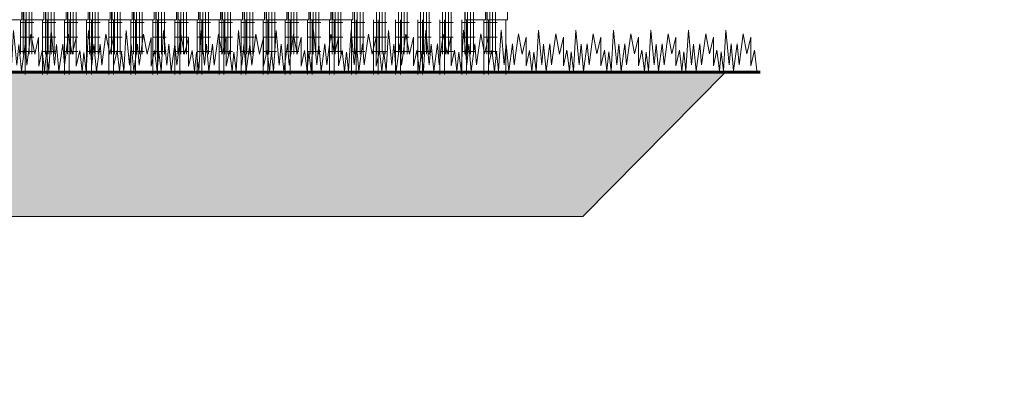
# Model space of a CAD drawing. Header units: millimetres. Extents: x 1962 to 3194, y -795 to -219.
# Tile 229 of 256: x 2724.51 to 2727.92, y -477.34 to -476.03. Entities that reach past the tile are written whole.
import ezdxf

# ---------------------------------------------------------------- set-up
doc = ezdxf.new("R2010")
doc.units = ezdxf.units.MM
doc.linetypes.add('L_0_45', pattern=[0.5, 0.25, -0.25])
for name, color, linetype, lineweight in [('A_elewacje kolorystyka', 252, 'Continuous', 9), ('A_hatch przekroje', 125, 'Continuous', 9), ('A_ogrodzenie 2_4m', 45, 'Continuous', 9), ('A_przekrojowe', 42, 'Continuous', 9), ('A_strefy oddziaływania obiektów', 71, 'L_0_45', 9), ('A_widok', 142, 'Continuous', 9)]:
    doc.layers.add(name, color=color, linetype=linetype, lineweight=lineweight)

# ---------------------------------------------------------------- blocks, each defined once
blk = doc.blocks.new('zw$607D')
at = {"layer": 'A_hatch przekroje'}
h = blk.add_hatch(dxfattribs=at)
h.set_pattern_fill('EARTH2', color=256, scale=0.03, angle=69.9782, style=2)
h.set_pattern_definition([(225, (-78.4693, 4.5083), (1e-16, -1.077631), [0.3429, -0.4191]), (225, (-78.2268, 4.2658), (1e-16, -1.077631), [0.3429, -0.4191]), (225, (-78.2861, 4.3251), (1e-16, -1.077631), [0.35052, -0.41148]), (225, (-78.34535, 4.3843), (1e-16, -1.077631), [0.35052, -0.41148]), (225, (-78.4046, 4.4436), (1e-16, -1.077631), [0.35052, -0.41148]), (225, (-78.4046, 4.9824), (1e-16, -1.077631), [0.3429, -0.4191]), (225, (-78.34535, 4.92315), (1e-16, -1.077631), [0.3429, -0.4191]), (225, (-78.2861, 4.8639), (1e-16, -1.077631), [0.3429, -0.4191]), (225, (-78.2268, 4.8046), (1e-16, -1.077631), [0.3429, -0.4191]), (225, (-78.4693, 5.0471), (1e-16, -1.077631), [0.3429, -0.4191]), (315, (-78.98654, 4.5298), (1.077631, 0), [0.3429, -0.4191]), (315, (-78.7387, 4.7777), (1.077631, 0), [0.3429, -0.4191]), (315, (-78.80334, 4.713), (1.077631, 0), [0.3429, -0.4191]), (315, (-78.8626, 4.65374), (1.077631, 0), [0.3429, -0.4191]), (315, (-78.9219, 4.5945), (1.077631, 0), [0.3429, -0.4191]), (315, (-78.3831, 4.5945), (1.077631, 0), [0.35052, -0.41148]), (315, (-78.3238, 4.65374), (1.077631, 0), [0.35052, -0.41148]), (315, (-78.2645, 4.713), (1.077631, 0), [0.35052, -0.41148]), (315, (-78.1999, 4.7777), (1.077631, 0), [0.3429, -0.4191]), (315, (-78.4423, 4.5352), (1.077631, 0), [0.3429, -0.4191])])
h.paths.add_polyline_path([(-131.3806, -0.9503), (-128.5486, -0.9503), (-128.1695, -0.6713), (-127.4013, -0.6606), (-127.1193, -0.9285), (-126.3193, -0.9285), (-125.7914, -0.54), (-24.0282, -0.54), (-23.6193, -0.9285), (-22.8193, -0.9285), (-22.4739, -0.6743), (-5.3893, -1.0103), (-4.8842, -0.5), (-0.6149, -0.5), (-0.12, 0), (-5.9893, 0), (-5.9893, 0.02), (-6.0693, 0.02), (-6.0693, -0.03), (-6.2693, -0.03), (-6.2693, -0.11), (-6.0693, -0.11), (-6.0693, -0.16), (-6.0693, -0.28), (-6.0978, -0.2995), (-6.1093, -0.36), (-5.8893, -0.36), (-5.8893, -0.5003), (-6.2585, -0.5003), (-24.3693, -0.1369), (-24.3693, -0.04), (-24.1093, -0.04), (-24.1093, 0.09), (-24.2093, 0.24), (-24.2093, 0.34), (-24.2693, 0.34), (-24.2693, 0.24), (-24.3693, 0.09), (-24.3693, 0.0473), (-26.8255, -0.004), (-26.8255, -0.264), (-27.0855, -0.264), (-27.0855, -0.004), (-30.3119, 0.0634), (-33.5384, -0.004), (-33.5384, -0.264), (-33.7984, -0.264), (-33.7984, -0.004), (-35.9184, 0.0403), (-38.0384, -0.004), (-38.0384, -0.264), (-38.2984, -0.264), (-38.2984, -0.004), (-40.4184, 0.0403), (-42.5384, -0.004), (-42.5384, -0.264), (-42.7984, -0.264), (-42.7984, -0.004), (-44.9184, 0.0403), (-47.0384, -0.004), (-47.0384, -0.264), (-47.2984, -0.264), (-47.2984, -0.004), (-49.4184, 0.0403), (-51.5384, -0.004), (-51.5384, -0.264), (-51.7984, -0.264), (-51.7984, -0.004), (-53.9184, 0.0403), (-56.0384, -0.004), (-56.0384, -0.264), (-56.2984, -0.264), (-56.2984, -0.004), (-58.4184, 0.0403), (-60.5384, -0.004), (-60.5384, -0.264), (-60.7984, -0.264), (-60.7984, -0.004), (-62.9184, 0.0403), (-65.0384, -0.004), (-65.0384, -0.264), (-65.2984, -0.264), (-65.2984, -0.004), (-67.4184, 0.0403), (-69.5384, -0.004), (-69.5384, -0.264), (-69.7984, -0.264), (-69.7984, -0.004), (-71.9184, 0.0403), (-74.0384, -0.004), (-74.0384, -0.264), (-74.2984, -0.264), (-74.2984, -0.004), (-76.4184, 0.0403), (-78.5384, -0.004), (-78.5384, -0.264), (-78.7984, -0.264), (-78.7984, -0.004), (-80.9184, 0.0403), (-83.0384, -0.004), (-83.0384, -0.264), (-83.2984, -0.264), (-83.2984, -0.004), (-85.4184, 0.0403), (-87.5384, -0.004), (-87.5384, -0.264), (-87.7984, -0.264), (-87.7984, -0.004), (-89.9184, 0.0403), (-92.0384, -0.004), (-92.0384, -0.264), (-92.2984, -0.264), (-92.2984, -0.004), (-94.4184, 0.0403), (-96.5384, -0.004), (-96.5384, -0.264), (-96.7984, -0.264), (-96.7984, -0.004), (-98.9184, 0.0403), (-101.0384, -0.004), (-101.0384, -0.264), (-101.2984, -0.264), (-101.2984, -0.004), (-103.4184, 0.0403), (-105.5384, -0.004), (-105.5384, -0.264), (-105.7984, -0.264), (-105.7984, -0.004), (-107.9184, 0.0403), (-110.0384, -0.004), (-110.0384, -0.264), (-110.2984, -0.264), (-110.2984, -0.004), (-112.4184, 0.0403), (-114.5384, -0.004), (-114.5384, -0.264), (-114.7984, -0.264), (-114.7984, -0.004), (-116.9184, 0.0403), (-119.0384, -0.004), (-119.0384, -0.264), (-119.2984, -0.264), (-119.2984, -0.004), (-121.4184, 0.0403), (-123.5384, -0.004), (-123.5384, -0.264), (-123.7984, -0.264), (-123.7984, -0.004), (-125.5693, 0.033), (-125.5693, 0.09), (-125.6693, 0.24), (-125.6693, 0.34), (-125.7293, 0.34), (-125.7293, 0.24), (-125.8293, 0.09), (-125.8293, 0.0384), (-125.8293, -0.04), (-125.5693, -0.04), (-125.5693, -0.1369), (-128.1493, -0.1829), (-128.1493, -0.08), (-127.9293, -0.08), (-127.9408, -0.0195), (-127.9693, 0), (-127.9693, 0.3), (-128.0493, 0.3), (-128.0493, 0.27), (-132.6493, 0.27)])
h.paths.add_polyline_path([(-128.1493, -0.08), (-128.1093, 0.2), (-128.0493, 0.2), (-128.0493, 0), (-128.0493, -0.0195), (-127.9408, -0.0195), (-127.9293, -0.08)], flags=16)
blk.add_lwpolyline([(-132.6493, 0.27), (-131.3806, -0.9503), (-128.5486, -0.9503), (-128.1695, -0.6713), (-127.4013, -0.6606), (-127.1193, -0.9285), (-126.3193, -0.9285), (-125.7914, -0.54), (-24.0282, -0.54), (-23.6193, -0.9285), (-22.8193, -0.9285), (-22.4739, -0.6743), (-5.3893, -1.0103), (-4.8842, -0.5), (-0.6149, -0.5), (-0.12, 0)], dxfattribs=at)
at = {"layer": 'A_ogrodzenie 2_4m'}
for p, q in [((-2.5547, 0.0616), (-2.5547, 2.4916)), ((-2.5447, 0.0616), (-2.5447, 2.4916)), ((-2.5347, 0.0616), (-2.5347, 2.4916)), ((-2.5247, 0.0616), (-2.5247, 2.4916)), ((-2.4782, 0.0616), (-2.4782, 2.4916)), ((-2.4682, 0.0616), (-2.4682, 2.4916)), ((-2.4582, 0.0616), (-2.4582, 2.4916)), ((-2.4482, 0.0616), (-2.4482, 2.4916)), ((-2.4017, 0.0616), (-2.4017, 2.4916)), ((-2.3917, 0.0616), (-2.3917, 2.4916)), ((-2.3817, 0.0616), (-2.3817, 2.4916)), ((-2.3717, 0.0616), (-2.3717, 2.4916)), ((-2.3252, 0.0616), (-2.3252, 2.4916)), ((-2.3152, 0.0616), (-2.3152, 2.4916)), ((-2.3052, 0.0616), (-2.3052, 2.4916)), ((-2.2952, 0.0616), (-2.2952, 2.4916)), ((-2.2487, 0.0616), (-2.2487, 2.4916)), ((-2.2387, 0.0616), (-2.2387, 2.4916)), ((-2.2287, 0.0616), (-2.2287, 2.4916)), ((-2.2187, 0.0616), (-2.2187, 2.4916)), ((-2.1722, 0.0616), (-2.1722, 2.4916)), ((-2.1622, 0.0616), (-2.1622, 2.4916)), ((-2.1522, 0.0616), (-2.1522, 2.4916)), ((-2.1422, 0.0616), (-2.1422, 2.4916)), ((-2.0957, 0.0616), (-2.0957, 2.4916)), ((-2.0857, 0.0616), (-2.0857, 2.4916)), ((-2.0757, 0.0616), (-2.0757, 2.4916)), ((-2.0657, 0.0616), (-2.0657, 2.4916)), ((-2.0192, 0.0616), (-2.0192, 2.4916)), ((-2.0092, 0.0616), (-2.0092, 2.4916)), ((-1.9992, 0.0616), (-1.9992, 2.4916)), ((-1.9892, 0.0616), (-1.9892, 2.4916)), ((-1.9426, 0.0616), (-1.9426, 2.4916)), ((-1.9326, 0.0616), (-1.9326, 2.4916)), ((-1.9226, 0.0616), (-1.9226, 2.4916)), ((-1.9126, 0.0616), (-1.9126, 2.4916)), ((-1.8661, 0.0616), (-1.8661, 2.4916)), ((-1.8561, 0.0616), (-1.8561, 2.4916)), ((-1.8461, 0.0616), (-1.8461, 2.4916)), ((-1.8361, 0.0616), (-1.8361, 2.4916)), ((-1.7896, 0.0616), (-1.7896, 2.4916)), ((-1.7796, 0.0616), (-1.7796, 2.4916)), ((-1.7696, 0.0616), (-1.7696, 2.4916)), ((-1.7596, 0.0616), (-1.7596, 2.4916)), ((-1.7131, 0.0616), (-1.7131, 2.4916)), ((-1.7031, 0.0616), (-1.7031, 2.4916)), ((-1.6931, 0.0616), (-1.6931, 2.4916)), ((-1.6831, 0.0616), (-1.6831, 2.4916)), ((-1.6366, 0.0616), (-1.6366, 2.4916)), ((-1.6266, 0.0616), (-1.6266, 2.4916)), ((-1.6166, 0.0616), (-1.6166, 2.4916)), ((-1.6066, 0.0616), (-1.6066, 2.4916)), ((-1.5601, 0.0616), (-1.5601, 2.4916)), ((-1.5501, 0.0616), (-1.5501, 2.4916)), ((-1.5401, 0.0616), (-1.5401, 2.4916)), ((-1.5301, 0.0616), (-1.5301, 2.4916)), ((-1.4836, 0.0616), (-1.4836, 2.4916)), ((-1.4736, 0.0616), (-1.4736, 2.4916)), ((-1.4636, 0.0616), (-1.4636, 2.4916)), ((-1.4536, 0.0616), (-1.4536, 2.4916)), ((-1.4071, 0.0616), (-1.4071, 2.4916)), ((-1.3971, 0.0616), (-1.3971, 2.4916)), ((-1.3871, 0.0616), (-1.3871, 2.4916)), ((-1.3771, 0.0616), (-1.3771, 2.4916)), ((-1.3305, 0.0616), (-1.3305, 2.4916)), ((-1.3205, 0.0616), (-1.3205, 2.4916)), ((-1.3105, 0.0616), (-1.3105, 2.4916)), ((-1.3005, 0.0616), (-1.3005, 2.4916)), ((-1.254, 0.0616), (-1.254, 2.4916)), ((-1.244, 0.0616), (-1.244, 2.4916)), ((-1.234, 0.0616), (-1.234, 2.4916)), ((-1.224, 0.0616), (-1.224, 2.4916)), ((-1.1775, 0.0616), (-1.1775, 2.4916)), ((-1.1675, 0.0616), (-1.1675, 2.4916)), ((-1.1575, 0.0616), (-1.1575, 2.4916)), ((-1.1475, 0.0616), (-1.1475, 2.4916)), ((-1.101, 0.0616), (-1.101, 2.4916)), ((-1.091, 0.0616), (-1.091, 2.4916)), ((-1.081, 0.0616), (-1.081, 2.4916)), ((-1.071, 0.0616), (-1.071, 2.4916)), ((-1.0245, 0.0616), (-1.0245, 2.4916)), ((-1.0145, 0.0616), (-1.0145, 2.4916)), ((-1.0045, 0.0616), (-1.0045, 2.4916)), ((-0.9945, 0.0616), (-0.9945, 2.4916)), ((-0.948, 0.0616), (-0.948, 2.4916)), ((-0.938, 0.0616), (-0.938, 2.4916)), ((-0.928, 0.0616), (-0.928, 2.4916)), ((-0.918, 0.0616), (-0.918, 2.4916)), ((-2.5647, 0.0616), (-2.5647, 0.1816)), ((-2.5182, 0.1716), (-2.5647, 0.1716)), ((-2.4882, 0.0616), (-2.4882, 0.1816)), ((-2.4417, 0.1716), (-2.4882, 0.1716)), ((-2.3652, 0.1716), (-2.4117, 0.1716)), ((-2.2887, 0.1716), (-2.3352, 0.1716)), ((-2.2122, 0.1716), (-2.2587, 0.1716)), ((-2.1357, 0.1716), (-2.1822, 0.1716)), ((-2.0592, 0.1716), (-2.1057, 0.1716)), ((-1.9826, 0.1716), (-2.0292, 0.1716)), ((-1.9061, 0.1716), (-1.9526, 0.1716)), ((-1.8296, 0.1716), (-1.8761, 0.1716)), ((-1.7531, 0.1716), (-1.7996, 0.1716)), ((-1.6766, 0.1716), (-1.7231, 0.1716)), ((-1.6001, 0.1716), (-1.6466, 0.1716)), ((-1.5236, 0.1716), (-1.5701, 0.1716)), ((-1.4471, 0.1716), (-1.4936, 0.1716)), ((-1.3705, 0.1716), (-1.4171, 0.1716)), ((-1.294, 0.1716), (-1.3405, 0.1716)), ((-1.2175, 0.1716), (-1.264, 0.1716)), ((-1.141, 0.1716), (-1.1875, 0.1716)), ((-1.0645, 0.1716), (-1.111, 0.1716)), ((-0.988, 0.1716), (-1.0345, 0.1716)), ((-0.9115, 0.1716), (-0.958, 0.1716)), ((-2.5182, 0.1216), (-2.5647, 0.1216)), ((-2.4417, 0.1216), (-2.4882, 0.1216)), ((-2.3652, 0.1216), (-2.4117, 0.1216)), ((-2.2887, 0.1216), (-2.3352, 0.1216)), ((-2.2122, 0.1216), (-2.2587, 0.1216)), ((-2.1357, 0.1216), (-2.1822, 0.1216)), ((-2.0592, 0.1216), (-2.1057, 0.1216)), ((-1.9826, 0.1216), (-2.0292, 0.1216)), ((-1.9061, 0.1216), (-1.9526, 0.1216)), ((-1.8296, 0.1216), (-1.8761, 0.1216)), ((-1.7531, 0.1216), (-1.7996, 0.1216)), ((-1.6766, 0.1216), (-1.7231, 0.1216)), ((-1.6001, 0.1216), (-1.6466, 0.1216)), ((-1.5236, 0.1216), (-1.5701, 0.1216)), ((-1.4471, 0.1216), (-1.4936, 0.1216)), ((-1.3705, 0.1216), (-1.4171, 0.1216)), ((-1.294, 0.1216), (-1.3405, 0.1216)), ((-1.2175, 0.1216), (-1.264, 0.1216)), ((-1.141, 0.1216), (-1.1875, 0.1216)), ((-1.0645, 0.1216), (-1.111, 0.1216)), ((-0.988, 0.1216), (-1.0345, 0.1216)), ((-0.9115, 0.1216), (-0.958, 0.1216)), ((-2.5182, 0.0716), (-2.5647, 0.0716)), ((-2.4417, 0.0716), (-2.4882, 0.0716)), ((-2.3652, 0.0716), (-2.4117, 0.0716)), ((-2.2887, 0.0716), (-2.3352, 0.0716)), ((-2.2122, 0.0716), (-2.2587, 0.0716)), ((-2.1357, 0.0716), (-2.1822, 0.0716)), ((-2.0592, 0.0716), (-2.1057, 0.0716)), ((-1.9826, 0.0716), (-2.0292, 0.0716)), ((-1.9061, 0.0716), (-1.9526, 0.0716)), ((-1.8296, 0.0716), (-1.8761, 0.0716)), ((-1.7531, 0.0716), (-1.7996, 0.0716)), ((-1.6766, 0.0716), (-1.7231, 0.0716)), ((-1.6001, 0.0716), (-1.6466, 0.0716)), ((-1.5236, 0.0716), (-1.5701, 0.0716)), ((-1.4471, 0.0716), (-1.4936, 0.0716)), ((-1.3705, 0.0716), (-1.4171, 0.0716)), ((-1.294, 0.0716), (-1.3405, 0.0716)), ((-1.2175, 0.0716), (-1.264, 0.0716)), ((-1.141, 0.0716), (-1.1875, 0.0716)), ((-1.0645, 0.0716), (-1.111, 0.0716)), ((-0.988, 0.0716), (-1.0345, 0.0716)), ((-0.9115, 0.0716), (-0.958, 0.0716))]:
    blk.add_line(p, q, dxfattribs=at)
for points in [[(-2.6297, 0.2116), (-2.5597, 0.2116), (-2.5597, 0.1816), (-2.6297, 0.1816), (-2.6297, 0.2116)], [(-2.5532, 0.2116), (-2.4832, 0.2116), (-2.4832, 0.1816), (-2.5532, 0.1816), (-2.5532, 0.2116)], [(-2.4767, 0.2116), (-2.4067, 0.2116), (-2.4067, 0.1816), (-2.4767, 0.1816), (-2.4767, 0.2116)], [(-2.4002, 0.2116), (-2.3302, 0.2116), (-2.3302, 0.1816), (-2.4002, 0.1816), (-2.4002, 0.2116)], [(-2.3237, 0.2116), (-2.2537, 0.2116), (-2.2537, 0.1816), (-2.3237, 0.1816), (-2.3237, 0.2116)], [(-2.2472, 0.2116), (-2.1772, 0.2116), (-2.1772, 0.1816), (-2.2472, 0.1816), (-2.2472, 0.2116)], [(-2.1707, 0.2116), (-2.1007, 0.2116), (-2.1007, 0.1816), (-2.1707, 0.1816), (-2.1707, 0.2116)], [(-2.0942, 0.2116), (-2.0242, 0.2116), (-2.0242, 0.1816), (-2.0942, 0.1816), (-2.0942, 0.2116)], [(-2.0176, 0.2116), (-1.9476, 0.2116), (-1.9476, 0.1816), (-2.0176, 0.1816), (-2.0176, 0.2116)], [(-1.9411, 0.2116), (-1.8711, 0.2116), (-1.8711, 0.1816), (-1.9411, 0.1816), (-1.9411, 0.2116)], [(-1.8646, 0.2116), (-1.7946, 0.2116), (-1.7946, 0.1816), (-1.8646, 0.1816), (-1.8646, 0.2116)], [(-1.7881, 0.2116), (-1.7181, 0.2116), (-1.7181, 0.1816), (-1.7881, 0.1816), (-1.7881, 0.2116)], [(-1.7116, 0.2116), (-1.6416, 0.2116), (-1.6416, 0.1816), (-1.7116, 0.1816), (-1.7116, 0.2116)], [(-1.6351, 0.2116), (-1.5651, 0.2116), (-1.5651, 0.1816), (-1.6351, 0.1816), (-1.6351, 0.2116)], [(-1.5586, 0.2116), (-1.4886, 0.2116), (-1.4886, 0.1816), (-1.5586, 0.1816), (-1.5586, 0.2116)], [(-1.4821, 0.2116), (-1.4121, 0.2116), (-1.4121, 0.1816), (-1.4821, 0.1816), (-1.4821, 0.2116)], [(-1.023, 0.2116), (-0.953, 0.2116), (-0.953, 0.1816), (-1.023, 0.1816), (-1.023, 0.2116)], [(-0.9465, 0.2116), (-0.8765, 0.2116), (-0.8765, 0.1816), (-0.9465, 0.1816), (-0.9465, 0.2116)]]:
    blk.add_lwpolyline(points, dxfattribs=at)
at = {"layer": 'A_przekrojowe', "const_width": 0.01}
blk.add_lwpolyline([(-5.9893, 0), (0, 0)], dxfattribs=at)
at = {"layer": 'A_widok'}
for points in [[(-2.5482, 0.1816), (-2.5482, -0.0084)], [(-2.4882, -0.0084), (-2.4882, 0.1816)], [(-2.4882, -0.0084), (-2.4882, 0.1816)], [(-2.4717, 0.1816), (-2.4717, -0.0084)], [(-2.4117, -0.0084), (-2.4117, 0.1816)], [(-2.4117, -0.0084), (-2.4117, 0.1816)], [(-2.3952, 0.1816), (-2.3952, -0.0084)], [(-2.3352, -0.0084), (-2.3352, 0.1816)], [(-2.3352, -0.0084), (-2.3352, 0.1816)], [(-2.3187, 0.1816), (-2.3187, -0.0084)], [(-2.2587, -0.0084), (-2.2587, 0.1816)], [(-2.2587, -0.0084), (-2.2587, 0.1816)], [(-2.2422, 0.1816), (-2.2422, -0.0084)], [(-2.1822, -0.0084), (-2.1822, 0.1816)], [(-2.1822, -0.0084), (-2.1822, 0.1816)], [(-2.1657, 0.1816), (-2.1657, -0.0084)], [(-2.1057, -0.0084), (-2.1057, 0.1816)], [(-2.1057, -0.0084), (-2.1057, 0.1816)], [(-2.0892, 0.1816), (-2.0892, -0.0084)], [(-2.0292, -0.0084), (-2.0292, 0.1816)], [(-2.0292, -0.0084), (-2.0292, 0.1816)], [(-2.0126, 0.1816), (-2.0126, -0.0084)], [(-1.9526, -0.0084), (-1.9526, 0.1816)], [(-1.9526, -0.0084), (-1.9526, 0.1816)], [(-1.9361, 0.1816), (-1.9361, -0.0084)], [(-1.8761, -0.0084), (-1.8761, 0.1816)], [(-1.8761, -0.0084), (-1.8761, 0.1816)], [(-1.8596, 0.1816), (-1.8596, -0.0084)], [(-1.7996, -0.0084), (-1.7996, 0.1816)], [(-1.7996, -0.0084), (-1.7996, 0.1816)], [(-1.7831, 0.1816), (-1.7831, -0.0084)], [(-1.7231, -0.0084), (-1.7231, 0.1816)], [(-1.7231, -0.0084), (-1.7231, 0.1816)], [(-1.7066, 0.1816), (-1.7066, -0.0084)], [(-1.6466, -0.0084), (-1.6466, 0.1816)], [(-1.6466, -0.0084), (-1.6466, 0.1816)], [(-1.6301, 0.1816), (-1.6301, -0.0084)], [(-1.5701, -0.0084), (-1.5701, 0.1816)], [(-1.5701, -0.0084), (-1.5701, 0.1816)], [(-1.5536, 0.1816), (-1.5536, -0.0084)], [(-1.4936, -0.0084), (-1.4936, 0.1816)], [(-1.4936, -0.0084), (-1.4936, 0.1816)], [(-1.4771, 0.1816), (-1.4771, -0.0084)], [(-1.4171, -0.0084), (-1.4171, 0.1816)], [(-1.4171, -0.0084), (-1.4171, 0.1816)], [(-1.4005, 0.1816), (-1.4005, -0.0084)], [(-1.3405, -0.0084), (-1.3405, 0.1816)], [(-1.3405, -0.0084), (-1.3405, 0.1816)], [(-1.324, 0.1816), (-1.324, -0.0084)], [(-1.264, -0.0084), (-1.264, 0.1816)], [(-1.264, -0.0084), (-1.264, 0.1816)], [(-1.2475, 0.1816), (-1.2475, -0.0084)], [(-1.1875, -0.0084), (-1.1875, 0.1816)], [(-1.1875, -0.0084), (-1.1875, 0.1816)], [(-1.171, 0.1816), (-1.171, -0.0084)], [(-1.111, -0.0084), (-1.111, 0.1816)], [(-1.111, -0.0084), (-1.111, 0.1816)], [(-1.0945, 0.1816), (-1.0945, -0.0084)], [(-1.0345, -0.0084), (-1.0345, 0.1816)], [(-1.0345, -0.0084), (-1.0345, 0.1816)], [(-1.018, 0.1816), (-1.018, -0.0084)], [(-0.958, -0.0084), (-0.958, 0.1816)], [(-0.958, -0.0084), (-0.958, 0.1816)], [(-0.9415, 0.1816), (-0.9415, -0.0084)], [(-0.8815, -0.0084), (-0.8815, 0.1816)], [(-0.8815, -0.0084), (-0.8815, 0.1816)], [(-2.4808, 0.0028), (-2.4808, 0.0028), (-2.4895, 0.0747), (-2.5014, 0.0207), (-2.5016, 0.1201), (-2.5152, 0.0618), (-2.5282, 0.1312), (-2.5426, 0.024), (-2.5487, 0.0969), (-2.5614, 0.0027), (-2.5701, 0.096), (-2.5769, 0.024), (-2.5882, 0.144), (-2.5965, 0.0026), (-2.6044, 0.0685), (-2.6107, 0.0026)], [(-2.3508, 0.0024), (-2.3508, 0.0024), (-2.3592, 0.0744), (-2.3714, 0.0204), (-2.3711, 0.1199), (-2.385, 0.0616), (-2.3976, 0.1311), (-2.4125, 0.024), (-2.4183, 0.0968), (-2.4314, 0.0027), (-2.4398, 0.096), (-2.4468, 0.024), (-2.4576, 0.1441), (-2.4666, 0.0028), (-2.4741, 0.0687), (-2.4808, 0.0028)], [(-2.2209, 0.0027), (-2.2209, 0.0027), (-2.2296, 0.0746), (-2.2415, 0.0206), (-2.2417, 0.12), (-2.2553, 0.0617), (-2.2683, 0.1311), (-2.2827, 0.0239), (-2.2888, 0.0968), (-2.3015, 0.0025), (-2.3102, 0.0959), (-2.317, 0.0238), (-2.3283, 0.1439), (-2.3367, 0.0025), (-2.3445, 0.0684), (-2.3508, 0.0024)], [(-2.0909, 0.0029), (-2.0909, 0.0029), (-2.0996, 0.0748), (-2.1116, 0.0208), (-2.1117, 0.1202), (-2.1253, 0.0619), (-2.1383, 0.1313), (-2.1527, 0.0241), (-2.1589, 0.097), (-2.1716, 0.0028), (-2.1803, 0.0961), (-2.187, 0.0241), (-2.1984, 0.1441), (-2.2067, 0.0027), (-2.2146, 0.0686), (-2.2209, 0.0027)], [(-1.961, 0.0031), (-1.961, 0.0031), (-1.9697, 0.0751), (-1.9816, 0.021), (-1.9818, 0.1205), (-1.9954, 0.0621), (-2.0084, 0.1316), (-2.0228, 0.0244), (-2.0289, 0.0972), (-2.0416, 0.003), (-2.0504, 0.0963), (-2.0571, 0.0243), (-2.0684, 0.1443), (-2.0768, 0.0029), (-2.0846, 0.0688), (-2.0909, 0.0029)], [(-1.831, 0.0028), (-1.831, 0.0028), (-1.8394, 0.0747), (-1.8516, 0.0208), (-1.8513, 0.1202), (-1.8652, 0.062), (-1.8779, 0.1314), (-1.8927, 0.0243), (-1.8985, 0.0972), (-1.9117, 0.003), (-1.92, 0.0964), (-1.927, 0.0244), (-1.9379, 0.1444), (-1.9468, 0.0031), (-1.9544, 0.069), (-1.961, 0.0031)], [(-1.7011, 0.003), (-1.7011, 0.003), (-1.7098, 0.0749), (-1.7217, 0.0209), (-1.7219, 0.1204), (-1.7355, 0.062), (-1.7485, 0.1314), (-1.7629, 0.0243), (-1.769, 0.0971), (-1.7817, 0.0029), (-1.7905, 0.0962), (-1.7972, 0.0242), (-1.8086, 0.1442), (-1.8169, 0.0028), (-1.8247, 0.0687), (-1.831, 0.0028)], [(-1.5712, 0.0033), (-1.5712, 0.0033), (-1.5799, 0.0752), (-1.5918, 0.0211), (-1.5919, 0.1206), (-1.6056, 0.0623), (-1.6186, 0.1317), (-1.6329, 0.0245), (-1.6391, 0.0974), (-1.6518, 0.0031), (-1.6605, 0.0965), (-1.6672, 0.0244), (-1.6786, 0.1444), (-1.6869, 0.0031), (-1.6948, 0.069), (-1.7011, 0.003)], [(-1.4412, 0.0035), (-1.4412, 0.0035), (-1.4499, 0.0754), (-1.4618, 0.0214), (-1.462, 0.1208), (-1.4756, 0.0625), (-1.4886, 0.1319), (-1.503, 0.0247), (-1.5091, 0.0976), (-1.5218, 0.0034), (-1.5306, 0.0967), (-1.5373, 0.0247), (-1.5487, 0.1447), (-1.557, 0.0033), (-1.5648, 0.0692), (-1.5712, 0.0033)], [(-1.3113, 0.0031), (-1.3113, 0.0031), (-1.3196, 0.0751), (-1.3318, 0.0211), (-1.3315, 0.1206), (-1.3454, 0.0623), (-1.3581, 0.1318), (-1.373, 0.0247), (-1.3788, 0.0975), (-1.3919, 0.0034), (-1.4002, 0.0967), (-1.4073, 0.0247), (-1.4181, 0.1448), (-1.427, 0.0035), (-1.4346, 0.0694), (-1.4412, 0.0035)], [(-1.1813, 0.0034), (-1.1813, 0.0034), (-1.19, 0.0753), (-1.2019, 0.0213), (-1.2021, 0.1207), (-1.2157, 0.0624), (-1.2287, 0.1318), (-1.2431, 0.0246), (-1.2492, 0.0975), (-1.2619, 0.0032), (-1.2707, 0.0966), (-1.2774, 0.0245), (-1.2888, 0.1446), (-1.2971, 0.0032), (-1.3049, 0.0691), (-1.3113, 0.0031)], [(-1.0514, 0.0036), (-1.0514, 0.0036), (-1.0601, 0.0755), (-1.072, 0.0215), (-1.0722, 0.1209), (-1.0858, 0.0626), (-1.0988, 0.132), (-1.1132, 0.0248), (-1.1193, 0.0977), (-1.132, 0.0035), (-1.1407, 0.0968), (-1.1475, 0.0248), (-1.1588, 0.1448), (-1.1672, 0.0034), (-1.175, 0.0693), (-1.1813, 0.0034)], [(-0.9214, 0.0038), (-0.9214, 0.0038), (-0.9301, 0.0758), (-0.942, 0.0217), (-0.9422, 0.1212), (-0.9558, 0.0628), (-0.9688, 0.1323), (-0.9832, 0.0251), (-0.9894, 0.0979), (-1.002, 0.0037), (-1.0108, 0.097), (-1.0175, 0.025), (-1.0289, 0.145), (-1.0372, 0.0036), (-1.045, 0.0695), (-1.0514, 0.0036)], [(-0.7915, 0.0035), (-0.7915, 0.0035), (-0.7999, 0.0754), (-0.812, 0.0215), (-0.8118, 0.1209), (-0.8256, 0.0627), (-0.8383, 0.1321), (-0.8532, 0.025), (-0.859, 0.0979), (-0.8721, 0.0037), (-0.8804, 0.0971), (-0.8875, 0.0251), (-0.8983, 0.1451), (-0.9073, 0.0038), (-0.9148, 0.0697), (-0.9214, 0.0038)], [(-0.6615, 0.0037), (-0.6615, 0.0037), (-0.6702, 0.0756), (-0.6822, 0.0216), (-0.6823, 0.1211), (-0.696, 0.0627), (-0.7089, 0.1321), (-0.7233, 0.025), (-0.7295, 0.0978), (-0.7422, 0.0036), (-0.7509, 0.0969), (-0.7576, 0.0249), (-0.769, 0.1449), (-0.7773, 0.0035), (-0.7852, 0.0694), (-0.7915, 0.0035)], [(-0.5316, 0.004), (-0.5316, 0.004), (-0.5403, 0.0759), (-0.5522, 0.0218), (-0.5524, 0.1213), (-0.566, 0.063), (-0.579, 0.1324), (-0.5934, 0.0252), (-0.5995, 0.0981), (-0.6122, 0.0038), (-0.621, 0.0972), (-0.6277, 0.0251), (-0.6391, 0.1451), (-0.6474, 0.0038), (-0.6552, 0.0697), (-0.6615, 0.0037)], [(-0.4017, 0.0036), (-0.4017, 0.0036), (-0.41, 0.0756), (-0.4222, 0.0216), (-0.4219, 0.121), (-0.4358, 0.0628), (-0.4485, 0.1322), (-0.4633, 0.0251), (-0.4692, 0.098), (-0.4823, 0.0038), (-0.4906, 0.0972), (-0.4977, 0.0252), (-0.5085, 0.1453), (-0.5174, 0.0039), (-0.525, 0.0699), (-0.5316, 0.004)], [(-0.2717, 0.0038), (-0.2717, 0.0038), (-0.2804, 0.0758), (-0.2923, 0.0217), (-0.2925, 0.1212), (-0.3061, 0.0628), (-0.3191, 0.1323), (-0.3335, 0.0251), (-0.3396, 0.0979), (-0.3523, 0.0037), (-0.3611, 0.097), (-0.3678, 0.025), (-0.3792, 0.145), (-0.3875, 0.0036), (-0.3953, 0.0695), (-0.4017, 0.0036)], [(-0.1418, 0.0041), (-0.1418, 0.0041), (-0.1505, 0.076), (-0.1624, 0.022), (-0.1626, 0.1214), (-0.1762, 0.0631), (-0.1892, 0.1325), (-0.2036, 0.0253), (-0.2097, 0.0982), (-0.2224, 0.0039), (-0.2311, 0.0973), (-0.2379, 0.0252), (-0.2492, 0.1453), (-0.2575, 0.0039), (-0.2654, 0.0698), (-0.2717, 0.0038)], [(-0.0118, 0.0043), (-0.0118, 0.0043), (-0.0205, 0.0762), (-0.0324, 0.0222), (-0.0326, 0.1216), (-0.0462, 0.0633), (-0.0592, 0.1327), (-0.0736, 0.0255), (-0.0797, 0.0984), (-0.0924, 0.0042), (-0.1012, 0.0975), (-0.1079, 0.0255), (-0.1193, 0.1455), (-0.1276, 0.0041), (-0.1354, 0.07), (-0.1418, 0.0041)]]:
    blk.add_lwpolyline(points, dxfattribs=at)
blk = doc.blocks.new('zw$EA68')
at = {"layer": 'A_strefy oddziaływania obiektów', "color": 7, "ltscale": 5}
blk.add_lwpolyline([(-12.1467, 5.6585, -0.414214), (1.1407, 10.5004), (4.2227, 9.0647, -0.414214), (9.0647, -4.2227), (6.9533, -8.7551, -0.414214), (-6.3341, -13.597), (-9.4161, -12.1613, -0.414214), (-14.258, 1.1261)], format="xyb", close=True, dxfattribs=at)

msp = doc.modelspace()

# ---------------------------------------------------------------- block references
at = {"layer": 'A_elewacje kolorystyka', "color": 252, "rotation": 359.9999999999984}
msp.add_blockref('zw$607D', (2727.0742, -476.2153), dxfattribs=at)
at = {"layer": 'A_widok', "xscale": -1, "rotation": 245.0218058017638}
msp.add_blockref('zw$EA68', (2742.5171, -469.2481), dxfattribs=at)

doc.saveas('drawing.dxf')
